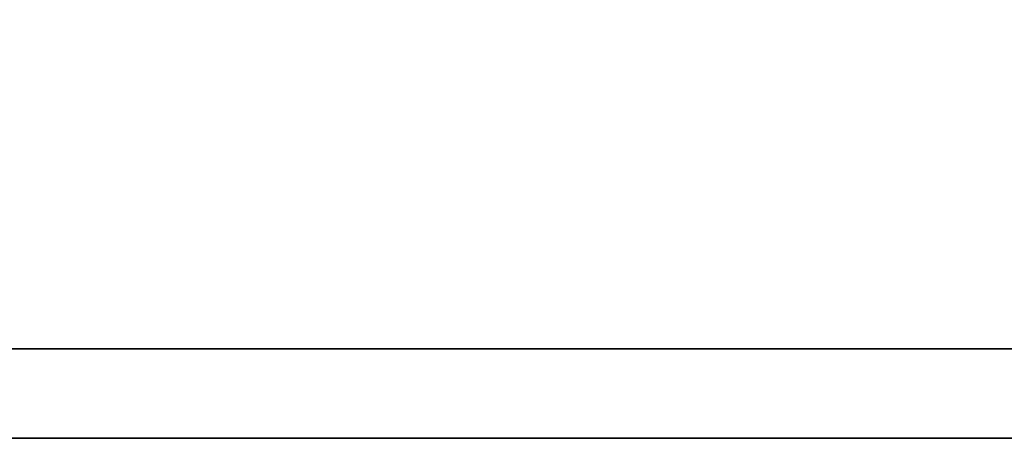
# Model space of a CAD drawing. Header units: millimetres. Extents: x 560 to 1081, y 594 to 775.
# Tile 32 of 59: x 924.68 to 928.51, y 646.38 to 648. Entities that reach past the tile are written whole.
import ezdxf

# ---------------------------------------------------------------- set-up
doc = ezdxf.new("R2010")
doc.units = ezdxf.units.MM
doc.layers.add('DIM', color=4, linetype='Continuous')
doc.layers.add('layer 1', color=7, linetype='Continuous')

# ---------------------------------------------------------------- blocks, each defined once
blk = doc.blocks.new('TBI MOTION logo(完整正式版)')
at = {"layer": 'layer 1', "color": 22, "lineweight": 35}
blk.add_open_spline([(75.90875, -9.47875), (75.90875, -9.47875), (75.90875, -12.28625), (75.90875, -12.28625), (75.90875, -12.28625), (75.90875, -12.28625), (75.90875, -12.47875), (75.90875, -12.47875), (75.90875, -12.47875), (75.90875, -12.47875), (75.71625, -12.47875), (75.71625, -12.47875), (75.71625, -12.47875), (75.71625, -12.47875), (-88.32875, -12.47875), (-88.32875, -12.47875), (-88.32875, -12.47875), (-88.32875, -12.47875), (-88.32875, -13.29375), (-88.32875, -13.29375), (-88.32875, -13.29375), (-88.32875, -13.29375), (82.89125, -13.29375), (82.89125, -13.29375), (82.89125, -13.29375), (82.89125, -13.29375), (75.90875, -9.47875), (75.90875, -9.47875)], degree=3, knots=[0, 0, 0, 0, 0.1428571, 0.1428571, 0.1428571, 0.1428572, 0.2857143, 0.2857143, 0.2857143, 0.2857143, 0.4285714, 0.4285714, 0.4285714, 0.4285714, 0.5714286, 0.5714286, 0.5714286, 0.5714286, 0.7142857, 0.7142857, 0.7142857, 0.7142857, 0.8571429, 0.8571429, 0.8571429, 0.8571429, 1, 1, 1, 1], dxfattribs=at)

msp = doc.modelspace()

# ---------------------------------------------------------------- block references
at = {"layer": 'DIM', "color": 7, "xscale": 0.4268962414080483, "yscale": 0.4268962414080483, "zscale": 0.4268962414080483}
msp.add_blockref('TBI MOTION logo(完整正式版)', (953.1938, 652.0504), dxfattribs=at)

doc.saveas('drawing.dxf')
